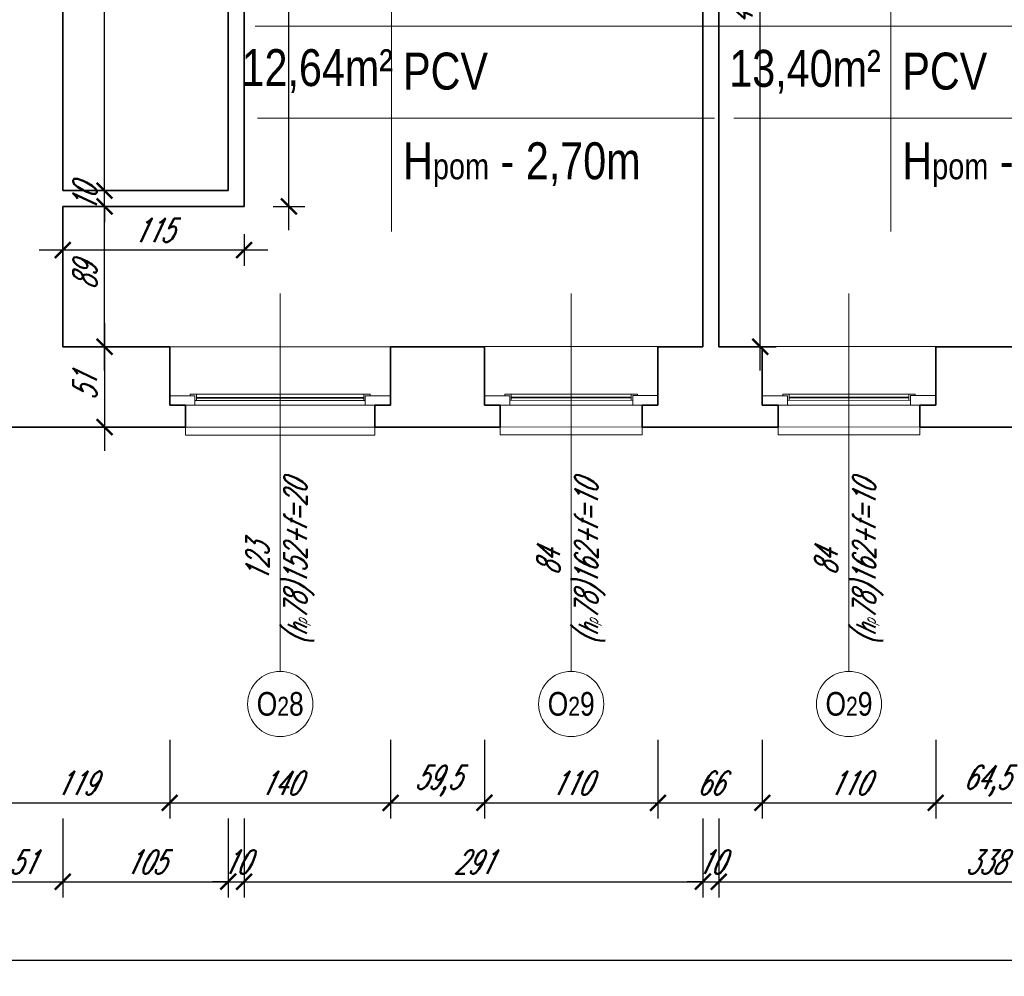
# Model space of a CAD drawing. Header units: millimetres. Extents: x 402 to 79005, y -7782 to 89952.
# Tile 167 of 256: x 24149 to 24773, y 30754 to 31361. Entities that reach past the tile are written whole.
import ezdxf

# ---------------------------------------------------------------- set-up
doc = ezdxf.new("R2010")
doc.units = ezdxf.units.MM
doc.header["$LTSCALE"] = 10
doc.linetypes.add('DASHED', pattern=[19.05, 12.7, -6.35])
doc.layers.get('0').update_dxf_attribs({"lineweight": 0})
doc.layers.get('Defpoints').update_dxf_attribs({"color": 253})
for name, color, linetype, lineweight in [('01 parter - ściany', 253, 'Continuous', 35), ('03-01_okna', 253, 'Continuous', 15), ('04-1_widok', 253, 'Continuous', 5), ('05-01_wymiary', 253, 'Continuous', 5), ('05-03_opis', 253, 'Continuous', 5)]:
    doc.layers.add(name, color=color, linetype=linetype, lineweight=lineweight)
doc.styles.add('ariel', font='ARIAL.TTF', dxfattribs={"width": 0.8})
doc.styles.add('ariel_wym', font='simplex.shx', dxfattribs={"width": 0.65, "oblique": 25})
doc.dimstyles.new('ariel 50', dxfattribs={"dimtxt": 15, "dimasz": 10, "dimexe": 10, "dimexo": 0, "dimgap": 5, "dimtad": 1, "dimdec": 1, "dimrnd": 0.5, "dimtxsty": 'ariel_wym', "dimblk": 'ARCHTICK', "dimcen": 2.5, "dimdle": 15, "dimazin": 0, "dimtfac": 1, "dimtdec": 1, "dimtix": 1, "dimtmove": 0, "dimatfit": 3, "dimldrblk": 'DOT', "dimfxl": 0, "dimarcsym": 0})
doc.dimstyles.new('ariel 50 wnętrze', dxfattribs={"dimtxt": 15, "dimasz": 10, "dimexe": 10, "dimexo": 0, "dimgap": 5, "dimtad": 1, "dimdec": 1, "dimrnd": 0.5, "dimtxsty": 'ariel_wym', "dimblk": 'ARCHTICK', "dimcen": 2.5, "dimdle": 15, "dimazin": 0, "dimtfac": 1, "dimtdec": 1, "dimtix": 1, "dimtmove": 0, "dimatfit": 3, "dimldrblk": 'DOT', "dimfxl": 0, "dimarcsym": 0})

# ---------------------------------------------------------------- blocks, each defined once
blk = doc.blocks.new('_ArchTick')
at = {"color": 0, "linetype": 'ByBlock', "const_width": 0.15}
blk.add_lwpolyline([(-0.5, -0.5), (0.5, 0.5)], dxfattribs=at)
blk = doc.blocks.new('*D1098')
at = {"layer": '05-01_wymiary', "color": 0, "lineweight": -2}
for p, q in [((24124.83, 30904.29), (24124.83, 30854.29)), ((24243.71, 30904.29), (24243.71, 30854.29)), ((24109.83, 30864.29), (24258.71, 30864.29))]:
    blk.add_line(p, q, dxfattribs=at)
at = {"layer": 'Defpoints', "color": 0}
for p in [(24243.71, 31153.49), (24124.83, 31102.5), (24243.71, 30864.29)]:
    blk.add_point(p, dxfattribs=at)
at = {"layer": '05-01_wymiary', "color": 0, "lineweight": -2, "xscale": 10, "yscale": 10, "zscale": 10, "rotation": 180}
blk.add_blockref('_ArchTick', (24124.83, 30864.29), dxfattribs=at)
at = {"layer": '05-01_wymiary', "color": 0, "lineweight": -2, "xscale": 10, "yscale": 10, "zscale": 10}
blk.add_blockref('_ArchTick', (24243.71, 30864.29), dxfattribs=at)
at = {"layer": '05-01_wymiary', "color": 0, "insert": (24184.27, 30876.79), "char_height": 15, "attachment_point": 5, "style": 'ariel_wym'}
blk.add_mtext('119', dxfattribs=at)
blk = doc.blocks.new('_Dot')
at = {"color": 0, "linetype": 'ByBlock', "lineweight": -2}
blk.add_line((-0.5, 0), (-1, 0), dxfattribs=at)
at = {"color": 0, "linetype": 'ByBlock', "const_width": 0.5}
blk.add_lwpolyline([(-0.25, 0, 1), (0.25, 0, 1)], format="xyb", close=True, dxfattribs=at)
blk = doc.blocks.new('*D1099')
at = {"layer": '05-01_wymiary', "color": 0, "lineweight": -2}
for p, q in [((24243.71, 30904.29), (24243.71, 30854.29)), ((24383.74, 30904.29), (24383.74, 30854.29)), ((24228.71, 30864.29), (24398.74, 30864.29))]:
    blk.add_line(p, q, dxfattribs=at)
at = {"layer": 'Defpoints', "color": 0}
for p in [(24243.71, 31153.49), (24383.74, 31153.49), (24383.74, 30864.29)]:
    blk.add_point(p, dxfattribs=at)
at = {"layer": '05-01_wymiary', "color": 0, "lineweight": -2, "xscale": 10, "yscale": 10, "zscale": 10, "rotation": 180}
blk.add_blockref('_ArchTick', (24243.71, 30864.29), dxfattribs=at)
at = {"layer": '05-01_wymiary', "color": 0, "lineweight": -2, "xscale": 10, "yscale": 10, "zscale": 10}
blk.add_blockref('_ArchTick', (24383.74, 30864.29), dxfattribs=at)
at = {"layer": '05-01_wymiary', "color": 0, "insert": (24313.72, 30876.79), "char_height": 15, "attachment_point": 5, "style": 'ariel_wym'}
blk.add_mtext('140', dxfattribs=at)
blk = doc.blocks.new('*D1100')
at = {"layer": '05-01_wymiary', "color": 0, "lineweight": -2}
for p, q in [((24383.74, 30904.29), (24383.74, 30854.29)), ((24443.27, 30904.29), (24443.27, 30854.29)), ((24368.74, 30864.29), (24458.27, 30864.29))]:
    blk.add_line(p, q, dxfattribs=at)
at = {"layer": 'Defpoints', "color": 0}
for p in [(24383.74, 31153.49), (24443.27, 31153.57), (24443.27, 30864.29)]:
    blk.add_point(p, dxfattribs=at)
at = {"layer": '05-01_wymiary', "color": 0, "lineweight": -2, "xscale": 10, "yscale": 10, "zscale": 10, "rotation": 180}
blk.add_blockref('_ArchTick', (24383.74, 30864.29), dxfattribs=at)
at = {"layer": '05-01_wymiary', "color": 0, "lineweight": -2, "xscale": 10, "yscale": 10, "zscale": 10}
blk.add_blockref('_ArchTick', (24443.27, 30864.29), dxfattribs=at)
at = {"layer": '05-01_wymiary', "color": 0, "insert": (24413.51, 30878.22), "char_height": 15, "attachment_point": 5, "style": 'ariel_wym'}
blk.add_mtext('59,5', dxfattribs=at)
blk = doc.blocks.new('*D1101')
at = {"layer": '05-01_wymiary', "color": 0, "lineweight": -2}
for p, q in [((24443.27, 30904.29), (24443.27, 30854.29)), ((24553.28, 30904.29), (24553.28, 30854.29)), ((24428.27, 30864.29), (24568.28, 30864.29))]:
    blk.add_line(p, q, dxfattribs=at)
at = {"layer": 'Defpoints', "color": 0}
for p in [(24443.27, 31153.57), (24553.28, 31153.5), (24553.28, 30864.29)]:
    blk.add_point(p, dxfattribs=at)
at = {"layer": '05-01_wymiary', "color": 0, "lineweight": -2, "xscale": 10, "yscale": 10, "zscale": 10, "rotation": 180}
blk.add_blockref('_ArchTick', (24443.27, 30864.29), dxfattribs=at)
at = {"layer": '05-01_wymiary', "color": 0, "lineweight": -2, "xscale": 10, "yscale": 10, "zscale": 10}
blk.add_blockref('_ArchTick', (24553.28, 30864.29), dxfattribs=at)
at = {"layer": '05-01_wymiary', "color": 0, "insert": (24498.28, 30876.79), "char_height": 15, "attachment_point": 5, "style": 'ariel_wym'}
blk.add_mtext('110', dxfattribs=at)
blk = doc.blocks.new('*D1102')
at = {"layer": '05-01_wymiary', "color": 0, "lineweight": -2}
for p, q in [((24553.28, 30904.29), (24553.28, 30854.29)), ((24619.46, 30904.29), (24619.46, 30854.29)), ((24538.28, 30864.29), (24634.46, 30864.29))]:
    blk.add_line(p, q, dxfattribs=at)
at = {"layer": 'Defpoints', "color": 0}
for p in [(24553.28, 31153.5), (24619.46, 31153.5), (24619.46, 30864.29)]:
    blk.add_point(p, dxfattribs=at)
at = {"layer": '05-01_wymiary', "color": 0, "lineweight": -2, "xscale": 10, "yscale": 10, "zscale": 10, "rotation": 180}
blk.add_blockref('_ArchTick', (24553.28, 30864.29), dxfattribs=at)
at = {"layer": '05-01_wymiary', "color": 0, "lineweight": -2, "xscale": 10, "yscale": 10, "zscale": 10}
blk.add_blockref('_ArchTick', (24619.46, 30864.29), dxfattribs=at)
at = {"layer": '05-01_wymiary', "color": 0, "insert": (24586.37, 30876.79), "char_height": 15, "attachment_point": 5, "style": 'ariel_wym'}
blk.add_mtext('66', dxfattribs=at)
blk = doc.blocks.new('*D1103')
at = {"layer": '05-01_wymiary', "color": 0, "lineweight": -2}
for p, q in [((24619.46, 30904.29), (24619.46, 30854.29)), ((24729.43, 30904.29), (24729.43, 30854.29)), ((24604.46, 30864.29), (24744.43, 30864.29))]:
    blk.add_line(p, q, dxfattribs=at)
at = {"layer": 'Defpoints', "color": 0}
for p in [(24619.46, 31153.5), (24729.43, 31153.5), (24729.43, 30864.29)]:
    blk.add_point(p, dxfattribs=at)
at = {"layer": '05-01_wymiary', "color": 0, "lineweight": -2, "xscale": 10, "yscale": 10, "zscale": 10, "rotation": 180}
blk.add_blockref('_ArchTick', (24619.46, 30864.29), dxfattribs=at)
at = {"layer": '05-01_wymiary', "color": 0, "lineweight": -2, "xscale": 10, "yscale": 10, "zscale": 10}
blk.add_blockref('_ArchTick', (24729.43, 30864.29), dxfattribs=at)
at = {"layer": '05-01_wymiary', "color": 0, "insert": (24674.44, 30876.79), "char_height": 15, "attachment_point": 5, "style": 'ariel_wym'}
blk.add_mtext('110', dxfattribs=at)
blk = doc.blocks.new('*D1104')
at = {"layer": '05-01_wymiary', "color": 0, "lineweight": -2}
for p, q in [((24729.43, 30904.29), (24729.43, 30854.29)), ((24793.69, 30904.29), (24793.69, 30854.29)), ((24714.43, 30864.29), (24808.69, 30864.29))]:
    blk.add_line(p, q, dxfattribs=at)
at = {"layer": 'Defpoints', "color": 0}
for p in [(24729.43, 31153.5), (24793.69, 31153.5), (24793.69, 30864.29)]:
    blk.add_point(p, dxfattribs=at)
at = {"layer": '05-01_wymiary', "color": 0, "lineweight": -2, "xscale": 10, "yscale": 10, "zscale": 10, "rotation": 180}
blk.add_blockref('_ArchTick', (24729.43, 30864.29), dxfattribs=at)
at = {"layer": '05-01_wymiary', "color": 0, "lineweight": -2, "xscale": 10, "yscale": 10, "zscale": 10}
blk.add_blockref('_ArchTick', (24793.69, 30864.29), dxfattribs=at)
at = {"layer": '05-01_wymiary', "color": 0, "insert": (24761.56, 30878.22), "char_height": 15, "attachment_point": 5, "style": 'ariel_wym'}
blk.add_mtext('64,5', dxfattribs=at)
blk = doc.blocks.new('*D1396')
at = {"layer": '05-01_wymiary', "color": 0, "lineweight": -2}
for p, q in [((24124.83, 30854.29), (24124.83, 30804.29)), ((24175.83, 30854.29), (24175.83, 30804.29)), ((24109.83, 30814.29), (24190.83, 30814.29))]:
    blk.add_line(p, q, dxfattribs=at)
at = {"layer": 'Defpoints', "color": 0}
for p in [(24124.83, 31242.5), (24175.83, 31242.5), (24175.83, 30814.29)]:
    blk.add_point(p, dxfattribs=at)
at = {"layer": '05-01_wymiary', "color": 0, "lineweight": -2, "xscale": 10, "yscale": 10, "zscale": 10, "rotation": 180}
blk.add_blockref('_ArchTick', (24124.83, 30814.29), dxfattribs=at)
at = {"layer": '05-01_wymiary', "color": 0, "lineweight": -2, "xscale": 10, "yscale": 10, "zscale": 10}
blk.add_blockref('_ArchTick', (24175.83, 30814.29), dxfattribs=at)
at = {"layer": '05-01_wymiary', "color": 0, "insert": (24150.33, 30826.79), "char_height": 15, "attachment_point": 5, "style": 'ariel_wym'}
blk.add_mtext('51', dxfattribs=at)
blk = doc.blocks.new('*D1397')
at = {"layer": '05-01_wymiary', "color": 0, "lineweight": -2}
for p, q in [((24175.83, 30854.29), (24175.83, 30804.29)), ((24280.83, 30854.29), (24280.83, 30804.29)), ((24160.83, 30814.29), (24295.83, 30814.29))]:
    blk.add_line(p, q, dxfattribs=at)
at = {"layer": 'Defpoints', "color": 0}
for p in [(24280.83, 31252.5), (24175.83, 31242.5), (24280.83, 30814.29)]:
    blk.add_point(p, dxfattribs=at)
at = {"layer": '05-01_wymiary', "color": 0, "lineweight": -2, "xscale": 10, "yscale": 10, "zscale": 10, "rotation": 180}
blk.add_blockref('_ArchTick', (24175.83, 30814.29), dxfattribs=at)
at = {"layer": '05-01_wymiary', "color": 0, "lineweight": -2, "xscale": 10, "yscale": 10, "zscale": 10}
blk.add_blockref('_ArchTick', (24280.83, 30814.29), dxfattribs=at)
at = {"layer": '05-01_wymiary', "color": 0, "insert": (24228.33, 30826.79), "char_height": 15, "attachment_point": 5, "style": 'ariel_wym'}
blk.add_mtext('105', dxfattribs=at)
blk = doc.blocks.new('*D1398')
at = {"layer": '05-01_wymiary', "color": 0, "lineweight": -2}
for p, q in [((24280.83, 30854.29), (24280.83, 30804.29)), ((24290.83, 30854.29), (24290.83, 30804.29)), ((24280.83, 30814.29), (24270.83, 30814.29)), ((24280.83, 30814.29), (24290.83, 30814.29)), ((24290.83, 30814.29), (24300.83, 30814.29))]:
    blk.add_line(p, q, dxfattribs=at)
at = {"layer": 'Defpoints', "color": 0}
for p in [(24280.83, 31252.5), (24290.83, 31242.5), (24290.83, 30814.29)]:
    blk.add_point(p, dxfattribs=at)
at = {"layer": '05-01_wymiary', "color": 0, "lineweight": -2, "xscale": 10, "yscale": 10, "zscale": 10}
blk.add_blockref('_ArchTick', (24280.83, 30814.29), dxfattribs=at)
at = {"layer": '05-01_wymiary', "color": 0, "lineweight": -2, "xscale": 10, "yscale": 10, "zscale": 10, "rotation": 180}
blk.add_blockref('_ArchTick', (24290.83, 30814.29), dxfattribs=at)
at = {"layer": '05-01_wymiary', "color": 0, "insert": (24285.83, 30826.79), "char_height": 15, "attachment_point": 5, "style": 'ariel_wym'}
blk.add_mtext('10', dxfattribs=at)
blk = doc.blocks.new('*D1399')
at = {"layer": '05-01_wymiary', "color": 0, "lineweight": -2}
for p, q in [((24290.83, 30854.29), (24290.83, 30804.29)), ((24581.83, 30854.29), (24581.83, 30804.29)), ((24275.83, 30814.29), (24596.83, 30814.29))]:
    blk.add_line(p, q, dxfattribs=at)
at = {"layer": 'Defpoints', "color": 0}
for p in [(24290.83, 31242.5), (24581.83, 31153.5), (24581.83, 30814.29)]:
    blk.add_point(p, dxfattribs=at)
at = {"layer": '05-01_wymiary', "color": 0, "lineweight": -2, "xscale": 10, "yscale": 10, "zscale": 10, "rotation": 180}
blk.add_blockref('_ArchTick', (24290.83, 30814.29), dxfattribs=at)
at = {"layer": '05-01_wymiary', "color": 0, "lineweight": -2, "xscale": 10, "yscale": 10, "zscale": 10}
blk.add_blockref('_ArchTick', (24581.83, 30814.29), dxfattribs=at)
at = {"layer": '05-01_wymiary', "color": 0, "insert": (24436.33, 30826.79), "char_height": 15, "attachment_point": 5, "style": 'ariel_wym'}
blk.add_mtext('291', dxfattribs=at)
blk = doc.blocks.new('*D1400')
at = {"layer": '05-01_wymiary', "color": 0, "lineweight": -2}
for p, q in [((24581.83, 30854.29), (24581.83, 30804.29)), ((24591.83, 30854.29), (24591.83, 30804.29)), ((24581.83, 30814.29), (24571.83, 30814.29)), ((24581.83, 30814.29), (24591.83, 30814.29)), ((24591.83, 30814.29), (24601.83, 30814.29))]:
    blk.add_line(p, q, dxfattribs=at)
at = {"layer": 'Defpoints', "color": 0}
for p in [(24581.83, 31153.5), (24591.83, 31153.5), (24591.83, 30814.29)]:
    blk.add_point(p, dxfattribs=at)
at = {"layer": '05-01_wymiary', "color": 0, "lineweight": -2, "xscale": 10, "yscale": 10, "zscale": 10}
blk.add_blockref('_ArchTick', (24581.83, 30814.29), dxfattribs=at)
at = {"layer": '05-01_wymiary', "color": 0, "lineweight": -2, "xscale": 10, "yscale": 10, "zscale": 10, "rotation": 180}
blk.add_blockref('_ArchTick', (24591.83, 30814.29), dxfattribs=at)
at = {"layer": '05-01_wymiary', "color": 0, "insert": (24586.83, 30826.79), "char_height": 15, "attachment_point": 5, "style": 'ariel_wym'}
blk.add_mtext('10', dxfattribs=at)
blk = doc.blocks.new('*D1401')
at = {"layer": '05-01_wymiary', "color": 0, "lineweight": -2}
for p, q in [((24591.83, 30854.29), (24591.83, 30804.29)), ((24929.83, 30854.29), (24929.83, 30804.29)), ((24576.83, 30814.29), (24944.83, 30814.29))]:
    blk.add_line(p, q, dxfattribs=at)
at = {"layer": 'Defpoints', "color": 0}
for p in [(24591.83, 31153.5), (24929.83, 31153.5), (24929.83, 30814.29)]:
    blk.add_point(p, dxfattribs=at)
at = {"layer": '05-01_wymiary', "color": 0, "lineweight": -2, "xscale": 10, "yscale": 10, "zscale": 10, "rotation": 180}
blk.add_blockref('_ArchTick', (24591.83, 30814.29), dxfattribs=at)
at = {"layer": '05-01_wymiary', "color": 0, "lineweight": -2, "xscale": 10, "yscale": 10, "zscale": 10}
blk.add_blockref('_ArchTick', (24929.83, 30814.29), dxfattribs=at)
at = {"layer": '05-01_wymiary', "color": 0, "insert": (24760.83, 30826.79), "char_height": 15, "attachment_point": 5, "style": 'ariel_wym'}
blk.add_mtext('338', dxfattribs=at)
blk = doc.blocks.new('*D1410')
at = {"layer": '05-01_wymiary', "color": 0, "lineweight": -2}
for p, q in [((22972.22, 30804.29), (22972.22, 30754.29)), ((26786.83, 30804.29), (26786.83, 30754.29)), ((26801.83, 30764.29), (22957.22, 30764.29))]:
    blk.add_line(p, q, dxfattribs=at)
at = {"layer": 'Defpoints', "color": 0}
for p in [(22972.22, 31242.5), (26786.83, 31242.5), (22972.22, 30764.29)]:
    blk.add_point(p, dxfattribs=at)
at = {"layer": '05-01_wymiary', "color": 0, "lineweight": -2, "xscale": 10, "yscale": 10, "zscale": 10, "rotation": 180}
blk.add_blockref('_ArchTick', (22972.22, 30764.29), dxfattribs=at)
at = {"layer": '05-01_wymiary', "color": 0, "lineweight": -2, "xscale": 10, "yscale": 10, "zscale": 10}
blk.add_blockref('_ArchTick', (26786.83, 30764.29), dxfattribs=at)
at = {"layer": '05-01_wymiary', "color": 0, "insert": (24879.53, 30778.22), "char_height": 15, "attachment_point": 5, "style": 'ariel_wym'}
blk.add_mtext('3814,5', dxfattribs=at)
blk = doc.blocks.new('*D1286')
at = {"layer": '05-01_wymiary', "color": 0, "lineweight": -2}
for p, q in [((24319.31, 31227.5), (24319.31, 31602.5)), ((24309.31, 31587.5), (24329.31, 31587.5)), ((24309.31, 31242.5), (24329.31, 31242.5))]:
    blk.add_line(p, q, dxfattribs=at)
at = {"layer": 'Defpoints', "color": 0}
for p in [(24290.83, 31587.5), (24319.31, 31587.5), (24290.83, 31242.5)]:
    blk.add_point(p, dxfattribs=at)
at = {"layer": '05-01_wymiary', "color": 0, "lineweight": -2, "xscale": 10, "yscale": 10, "zscale": 10}
for p, rotation in [((24319.31, 31587.5), 90), ((24319.31, 31242.5), 270)]:
    blk.add_blockref('_ArchTick', p, dxfattribs=dict(at, rotation=rotation))
at = {"layer": '05-01_wymiary', "color": 0, "insert": (24306.81, 31415), "char_height": 15, "attachment_point": 5, "rotation": 90, "style": 'ariel_wym'}
blk.add_mtext('345', dxfattribs=at)
blk = doc.blocks.new('*D1287')
at = {"layer": '05-01_wymiary', "color": 0, "lineweight": -2}
for p, q in [((24175.83, 31224.82), (24175.83, 31204.82)), ((24290.83, 31224.82), (24290.83, 31204.82)), ((24305.83, 31214.82), (24160.83, 31214.82))]:
    blk.add_line(p, q, dxfattribs=at)
at = {"layer": 'Defpoints', "color": 0}
for p in [(24175.83, 31242.5), (24290.83, 31242.5), (24175.83, 31214.82)]:
    blk.add_point(p, dxfattribs=at)
at = {"layer": '05-01_wymiary', "color": 0, "lineweight": -2, "xscale": 10, "yscale": 10, "zscale": 10, "rotation": 180}
blk.add_blockref('_ArchTick', (24175.83, 31214.82), dxfattribs=at)
at = {"layer": '05-01_wymiary', "color": 0, "lineweight": -2, "xscale": 10, "yscale": 10, "zscale": 10}
blk.add_blockref('_ArchTick', (24290.83, 31214.82), dxfattribs=at)
at = {"layer": '05-01_wymiary', "color": 0, "insert": (24233.33, 31227.32), "char_height": 15, "attachment_point": 5, "style": 'ariel_wym'}
blk.add_mtext('115', dxfattribs=at)
blk = doc.blocks.new('*D1294')
at = {"layer": '05-01_wymiary', "color": 0, "lineweight": -2}
for p, q in [((24202.39, 31138.5), (24202.39, 31257.5)), ((24192.39, 31242.5), (24212.39, 31242.5)), ((24192.39, 31153.5), (24212.39, 31153.5))]:
    blk.add_line(p, q, dxfattribs=at)
at = {"layer": 'Defpoints', "color": 0}
for p in [(24175.83, 31242.5), (24202.39, 31242.5), (24175.83, 31153.5)]:
    blk.add_point(p, dxfattribs=at)
at = {"layer": '05-01_wymiary', "color": 0, "lineweight": -2, "xscale": 10, "yscale": 10, "zscale": 10}
for p, rotation in [((24202.39, 31242.5), 90), ((24202.39, 31153.5), 270)]:
    blk.add_blockref('_ArchTick', p, dxfattribs=dict(at, rotation=rotation))
at = {"layer": '05-01_wymiary', "color": 0, "insert": (24189.89, 31198), "char_height": 15, "attachment_point": 5, "rotation": 90, "style": 'ariel_wym'}
blk.add_mtext('89', dxfattribs=at)
blk = doc.blocks.new('*D1295')
at = {"layer": '05-01_wymiary', "color": 0, "lineweight": -2}
for p, q in [((24202.39, 31252.5), (24202.39, 31262.5)), ((24192.39, 31252.5), (24212.39, 31252.5)), ((24202.39, 31242.5), (24202.39, 31252.5)), ((24192.39, 31242.5), (24212.39, 31242.5)), ((24202.39, 31242.5), (24202.39, 31232.5))]:
    blk.add_line(p, q, dxfattribs=at)
at = {"layer": 'Defpoints', "color": 0}
for p in [(24175.83, 31252.5), (24202.39, 31252.5), (24175.83, 31242.5)]:
    blk.add_point(p, dxfattribs=at)
at = {"layer": '05-01_wymiary', "color": 0, "lineweight": -2, "xscale": 10, "yscale": 10, "zscale": 10}
for p, rotation in [((24202.39, 31252.5), 270), ((24202.39, 31242.5), 90)]:
    blk.add_blockref('_ArchTick', p, dxfattribs=dict(at, rotation=rotation))
at = {"layer": '05-01_wymiary', "color": 0, "insert": (24189.89, 31247.5), "char_height": 15, "attachment_point": 5, "rotation": 90, "style": 'ariel_wym'}
blk.add_mtext('10', dxfattribs=at)
blk = doc.blocks.new('*D1296')
at = {"layer": '05-01_wymiary', "color": 0, "lineweight": -2}
for p, q in [((24202.39, 31237.5), (24202.39, 31665.53)), ((24192.39, 31650.53), (24212.39, 31650.53)), ((24192.39, 31252.5), (24212.39, 31252.5))]:
    blk.add_line(p, q, dxfattribs=at)
at = {"layer": 'Defpoints', "color": 0}
for p in [(24175.83, 31650.53), (24202.39, 31650.53), (24175.83, 31252.5)]:
    blk.add_point(p, dxfattribs=at)
at = {"layer": '05-01_wymiary', "color": 0, "lineweight": -2, "xscale": 10, "yscale": 10, "zscale": 10}
for p, rotation in [((24202.39, 31650.53), 90), ((24202.39, 31252.5), 270)]:
    blk.add_blockref('_ArchTick', p, dxfattribs=dict(at, rotation=rotation))
at = {"layer": '05-01_wymiary', "color": 0, "insert": (24189.89, 31451.52), "char_height": 15, "attachment_point": 5, "rotation": 90, "style": 'ariel_wym'}
blk.add_mtext('398', dxfattribs=at)
blk = doc.blocks.new('*D1299')
at = {"layer": '05-01_wymiary', "color": 0, "lineweight": -2}
for p, q in [((24202.39, 31168.5), (24202.39, 31087.5)), ((24192.39, 31153.5), (24212.39, 31153.5)), ((24192.39, 31102.5), (24212.39, 31102.5))]:
    blk.add_line(p, q, dxfattribs=at)
at = {"layer": 'Defpoints', "color": 0}
for p in [(24175.83, 31153.5), (24124.83, 31102.5), (24202.39, 31102.5)]:
    blk.add_point(p, dxfattribs=at)
at = {"layer": '05-01_wymiary', "color": 0, "lineweight": -2, "xscale": 10, "yscale": 10, "zscale": 10}
for p, rotation in [((24202.39, 31153.5), 90), ((24202.39, 31102.5), 270)]:
    blk.add_blockref('_ArchTick', p, dxfattribs=dict(at, rotation=rotation))
at = {"layer": '05-01_wymiary', "color": 0, "insert": (24189.89, 31128), "char_height": 15, "attachment_point": 5, "rotation": 90, "style": 'ariel_wym'}
blk.add_mtext('51', dxfattribs=at)
blk = doc.blocks.new('*D1300')
at = {"layer": '05-01_wymiary', "color": 0, "lineweight": -2}
for p, q in [((24618.17, 31138.5), (24618.17, 31602.5)), ((24608.17, 31587.5), (24628.17, 31587.5)), ((24608.17, 31153.5), (24628.17, 31153.5))]:
    blk.add_line(p, q, dxfattribs=at)
at = {"layer": 'Defpoints', "color": 0}
for p in [(24591.83, 31587.5), (24618.17, 31587.5), (24591.83, 31153.5)]:
    blk.add_point(p, dxfattribs=at)
at = {"layer": '05-01_wymiary', "color": 0, "lineweight": -2, "xscale": 10, "yscale": 10, "zscale": 10}
for p, rotation in [((24618.17, 31587.5), 90), ((24618.17, 31153.5), 270)]:
    blk.add_blockref('_ArchTick', p, dxfattribs=dict(at, rotation=rotation))
at = {"layer": '05-01_wymiary', "color": 0, "insert": (24605.67, 31370.5), "char_height": 15, "attachment_point": 5, "rotation": 90, "style": 'ariel_wym'}
blk.add_mtext('434', dxfattribs=at)

msp = doc.modelspace()

# ---------------------------------------------------------------- linework, layer by layer
at = {"layer": '01 parter - ściany'}
for p, q in [((24175.83, 31252.5), (24175.83, 31669.34)), ((24280.83, 31252.5), (24280.83, 31599.5)), ((24290.83, 31242.5), (24290.83, 31587.5)), ((24581.83, 31153.5), (24581.83, 31587.5)), ((24591.83, 31153.5), (24591.83, 31587.5)), ((24175.83, 31252.5), (24280.83, 31252.5)), ((24175.83, 31153.5), (24175.83, 31242.5)), ((24175.83, 31242.5), (24290.83, 31242.5)), ((24243.74, 31153.5), (24175.83, 31153.5)), ((24243.74, 31153.36), (24243.74, 31116.34)), ((24443.3, 31153.49), (24383.74, 31153.49)), ((24383.74, 31153.36), (24383.74, 31116.36)), ((24383.74, 31153.36), (24383.74, 31116.36)), ((24443.3, 31153.51), (24443.3, 31116.41)), ((24581.83, 31153.5), (24553.28, 31153.5)), ((24553.28, 31153.5), (24553.28, 31116.5)), ((24553.28, 31153.5), (24553.28, 31116.5)), ((24619.46, 31153.5), (24591.83, 31153.5)), ((24619.46, 31153.52), (24619.46, 31116.41)), ((24793.69, 31153.5), (24729.43, 31153.5)), ((24729.43, 31153.5), (24729.43, 31116.5)), ((24729.43, 31153.5), (24729.43, 31116.5)), ((24253.71, 31116.34), (24243.74, 31116.34)), ((24253.71, 31102.34), (24253.71, 31116.34)), ((24373.73, 31102.34), (24373.74, 31116.36)), ((24383.71, 31116.34), (24373.74, 31116.34)), ((24453.28, 31116.42), (24443.3, 31116.42)), ((24453.27, 31102.51), (24453.28, 31116.42)), ((24543.27, 31102.48), (24543.28, 31116.49)), ((24553.25, 31116.48), (24543.28, 31116.48)), ((24629.43, 31116.42), (24619.46, 31116.42)), ((24629.43, 31102.51), (24629.43, 31116.42)), ((24719.43, 31102.48), (24719.43, 31116.5)), ((24729.4, 31116.48), (24719.43, 31116.48)), ((24253.71, 31102.5), (24124.83, 31102.5)), ((24453.27, 31102.51), (24373.73, 31102.51)), ((24629.43, 31102.51), (24543.27, 31102.51)), ((24803.66, 31102.48), (24719.43, 31102.48))]:
    msp.add_line(p, q, dxfattribs=at)
at = {"layer": '03-01_okna', "linetype": 'Continuous', "lineweight": 0}
for p, q in [((24367.71, 31119.34), (24259.74, 31119.33)), ((24260.74, 31123.33), (24260.74, 31119.33)), ((24366.71, 31121.34), (24260.74, 31121.33)), ((24366.71, 31120.84), (24260.74, 31120.83)), ((24366.71, 31123.34), (24366.71, 31119.34)), ((24537.28, 31119.5), (24459.3, 31119.41)), ((24460.3, 31123.41), (24460.3, 31119.41)), ((24536.28, 31121.5), (24460.3, 31121.41)), ((24536.28, 31121), (24460.3, 31120.91)), ((24536.28, 31123.5), (24536.28, 31119.5)), ((24713.43, 31119.5), (24635.46, 31119.41)), ((24636.46, 31123.41), (24636.46, 31119.41)), ((24712.43, 31121.5), (24636.46, 31121.41)), ((24712.43, 31121), (24636.46, 31120.91)), ((24712.43, 31123.5), (24712.43, 31119.5)), ((24259.74, 31116.33), (24367.71, 31116.34)), ((24459.3, 31116.41), (24537.28, 31116.5)), ((24635.46, 31116.41), (24713.43, 31116.5)), ((24253.71, 31102.49), (24253.71, 31097.49)), ((24373.74, 31102.49), (24373.74, 31097.49)), ((24453.28, 31102.57), (24453.28, 31097.57)), ((24543.31, 31102.65), (24543.31, 31097.65)), ((24629.43, 31102.57), (24629.43, 31097.57)), ((24719.46, 31102.65), (24719.46, 31097.65)), ((24373.74, 31097.49), (24253.71, 31097.49)), ((24543.31, 31097.65), (24453.28, 31097.57)), ((24719.46, 31097.65), (24629.43, 31097.57))]:
    msp.add_line(p, q, dxfattribs=at)
at = {"layer": '03-01_okna', "linetype": 'DASHED'}
for p, q in [((24373.74, 31102.49), (24253.71, 31102.49)), ((24543.31, 31102.65), (24453.28, 31102.57)), ((24719.46, 31102.65), (24629.43, 31102.57))]:
    msp.add_line(p, q, dxfattribs=at)
at = {"layer": '03-01_okna', "linetype": 'Continuous', "lineweight": 0}
for points in [[(24243.74, 31122.33), (24259.74, 31122.33), (24259.74, 31116.33), (24243.74, 31116.33)], [(24367.71, 31122.34), (24383.71, 31122.34), (24383.71, 31116.34), (24367.71, 31116.34)], [(24443.3, 31122.41), (24459.3, 31122.41), (24459.3, 31116.41), (24443.3, 31116.41)], [(24537.28, 31122.5), (24553.28, 31122.5), (24553.28, 31116.5), (24537.28, 31116.5)], [(24619.46, 31122.41), (24635.46, 31122.41), (24635.46, 31116.41), (24619.46, 31116.41)], [(24713.43, 31122.5), (24729.43, 31122.5), (24729.43, 31116.5), (24713.43, 31116.5)]]:
    msp.add_lwpolyline(points, close=True, dxfattribs=at)
for points in [[(24370.71, 31122.34), (24370.71, 31123.34), (24256.74, 31123.33), (24256.74, 31122.33)], [(24540.28, 31122.5), (24540.28, 31123.5), (24456.3, 31123.41), (24456.3, 31122.41)], [(24716.43, 31122.5), (24716.43, 31123.5), (24632.46, 31123.41), (24632.46, 31122.41)]]:
    msp.add_lwpolyline(points, dxfattribs=at)
at = {"layer": '04-1_widok'}
for p, q in [((24243.71, 31153.49), (24383.71, 31153.49)), ((24443.27, 31153.57), (24553.28, 31153.65)), ((24619.42, 31153.57), (24729.43, 31153.65))]:
    msp.add_line(p, q, dxfattribs=at)
at = {"layer": '05-03_opis'}
for p, q in [((24384.42, 31475.47), (24384.42, 31226.63)), ((24701.02, 31475.47), (24701.02, 31226.63)), ((24297.95, 31356.73), (24609.26, 31356.73)), ((24600.02, 31356.73), (24911.34, 31356.73)), ((24299.39, 31298.37), (24589.11, 31298.37)), ((24601.47, 31298.37), (24891.19, 31298.37))]:
    msp.add_line(p, q, dxfattribs=at)
at = {"layer": '05-03_opis', "lineweight": 0}
for p, q in [((24313.78, 31187.26), (24313.78, 30947.63)), ((24498.29, 31187.26), (24498.29, 30947.63)), ((24674.44, 31187.27), (24674.44, 30947.64))]:
    msp.add_line(p, q, dxfattribs=at)
for centre in [(24313.78, 30926.94), (24498.29, 30926.94), (24674.44, 30926.95)]:
    msp.add_circle(centre, 20.69, dxfattribs=at)

# ---------------------------------------------------------------- texts
at = {"layer": '05-03_opis', "style": 'ariel'}
for s, insert, char_height, width, attachment_point in [('{\\fArial|b0|i0|c238|p34;12,64m²}', (24337.27, 31328.28), 23.4234, 108.9126, 5), (' PCV', (24384.42, 31328.1), 23.423, 322.789, 4), ('{\\fArial|b0|i0|c238|p34;13,40m²}', (24646.56, 31327.82), 23.4234, 108.9126, 5), (' PCV', (24701.02, 31328.1), 23.423, 322.789, 4), ('{\\fArial|b0|i0|c238|p34; H\\H0.7x;pom\\H1.429x; - 2,70m}', (24384.42, 31268.92), 23.4234, 322.789, 4), ('{\\fArial|b0|i0|c238|p34; H\\H0.7x;pom\\H1.429x; - 2,70m}', (24701.02, 31268.92), 23.4234, 322.789, 4)]:
    msp.add_mtext(s, dxfattribs=dict(at, insert=insert, char_height=char_height, width=width, attachment_point=attachment_point))
at = {"layer": '05-03_opis', "lineweight": 0, "char_height": 14.4, "width": 62.6613, "attachment_point": 5, "rotation": 90, "style": 'ariel_wym'}
for s, insert in [('123\\P({\\H0.8333x;h\\H0.6x;p}78)152+f=20', (24313.78, 31016.63)), ('84\\P({\\H0.8333x;h\\H0.6x;p}78)162+f=10', (24498.29, 31016.63)), ('84\\P({\\H0.8333x;h\\H0.6x;p}78)162+f=10', (24674.44, 31016.63))]:
    msp.add_mtext(s, dxfattribs=dict(at, insert=insert))
at = {"layer": '05-03_opis', "lineweight": 0, "char_height": 15, "width": 75.1935, "attachment_point": 5, "style": 'ariel'}
for s, insert in [('O{\\H0.8x;2}8', (24313.78, 30926.94)), ('O{\\H0.8x;2}9', (24498.29, 30926.94)), ('O{\\H0.8x;2}9', (24674.44, 30926.95))]:
    msp.add_mtext(s, dxfattribs=dict(at, insert=insert))

# ---------------------------------------------------------------- dimensions: what is measured, and where the dimension line sits
at = {"layer": '05-01_wymiary'}
for base, p1, p2, picture, middle in [((24202.39, 31650.53), (24175.83, 31252.5), (24175.83, 31650.53), '*D1296', (24189.89, 31451.52)), ((24202.39, 31252.5), (24175.83, 31242.5), (24175.83, 31252.5), '*D1295', (24189.89, 31247.5)), ((24202.39, 31102.5), (24175.83, 31153.5), (24124.83, 31102.5), '*D1299', (24189.89, 31128))]:
    dim = msp.add_linear_dim(base=base, p1=p1, p2=p2, angle=90, dimstyle='ariel 50 wnętrze', override={"dimtmove": 1}, dxfattribs=at)
    dim.commit()
    dim.dimension.update_dxf_attribs({"geometry": picture, "text_midpoint": middle})
for base, p1, p2, picture, middle in [((24319.31, 31587.5), (24290.83, 31242.5), (24290.83, 31587.5), '*D1286', (24306.81, 31415)), ((24618.17, 31587.5), (24591.83, 31153.5), (24591.83, 31587.5), '*D1300', (24605.67, 31370.5)), ((24202.39, 31242.5), (24175.83, 31153.5), (24175.83, 31242.5), '*D1294', (24189.89, 31198))]:
    dim = msp.add_linear_dim(base=base, p1=p1, p2=p2, angle=90, dimstyle='ariel 50 wnętrze', dxfattribs=at)
    dim.commit()
    dim.dimension.update_dxf_attribs({"geometry": picture, "text_midpoint": middle})
for base, p1, p2, picture, middle in [((24280.83, 30814.29), (24175.83, 31242.5), (24280.83, 31252.5), '*D1397', (24228.33, 30826.79)), ((24290.83, 30814.29), (24280.83, 31252.5), (24290.83, 31242.5), '*D1398', (24285.83, 30826.79)), ((24175.83, 30814.29), (24124.83, 31242.5), (24175.83, 31242.5), '*D1396', (24150.33, 30826.79)), ((24581.83, 30814.29), (24290.83, 31242.5), (24581.83, 31153.5), '*D1399', (24436.33, 30826.79)), ((24383.74, 30864.29), (24243.71, 31153.49), (24383.74, 31153.49), '*D1099', (24313.72, 30876.79)), ((24443.27, 30864.29), (24383.74, 31153.49), (24443.27, 31153.57), '*D1100', (24413.51, 30878.22)), ((24553.28, 30864.29), (24443.27, 31153.57), (24553.28, 31153.5), '*D1101', (24498.28, 30876.79)), ((24619.46, 30864.29), (24553.28, 31153.5), (24619.46, 31153.5), '*D1102', (24586.37, 30876.79)), ((24591.83, 30814.29), (24581.83, 31153.5), (24591.83, 31153.5), '*D1400', (24586.83, 30826.79)), ((24929.83, 30814.29), (24591.83, 31153.5), (24929.83, 31153.5), '*D1401', (24760.83, 30826.79)), ((24729.43, 30864.29), (24619.46, 31153.5), (24729.43, 31153.5), '*D1103', (24674.44, 30876.79)), ((24793.69, 30864.29), (24729.43, 31153.5), (24793.69, 31153.5), '*D1104', (24761.56, 30878.22))]:
    dim = msp.add_linear_dim(base=base, p1=p1, p2=p2, dimstyle='ariel 50', override={"dimtmove": 1}, dxfattribs=at)
    dim.commit()
    dim.dimension.update_dxf_attribs({"geometry": picture, "text_midpoint": middle})
for base, p1, p2, dimstyle, picture, middle in [((22972.22, 30764.29), (26786.83, 31242.5), (22972.22, 31242.5), 'ariel 50', '*D1410', (24879.53, 30778.22)), ((24175.83, 31214.82), (24290.83, 31242.5), (24175.83, 31242.5), 'ariel 50 wnętrze', '*D1287', (24233.33, 31227.32)), ((24243.71, 30864.29), (24124.83, 31102.5), (24243.71, 31153.49), 'ariel 50', '*D1098', (24184.27, 30876.79))]:
    dim = msp.add_linear_dim(base=base, p1=p1, p2=p2, dimstyle=dimstyle, dxfattribs=at)
    dim.commit()
    dim.dimension.update_dxf_attribs({"geometry": picture, "text_midpoint": middle})

doc.saveas('drawing.dxf')
